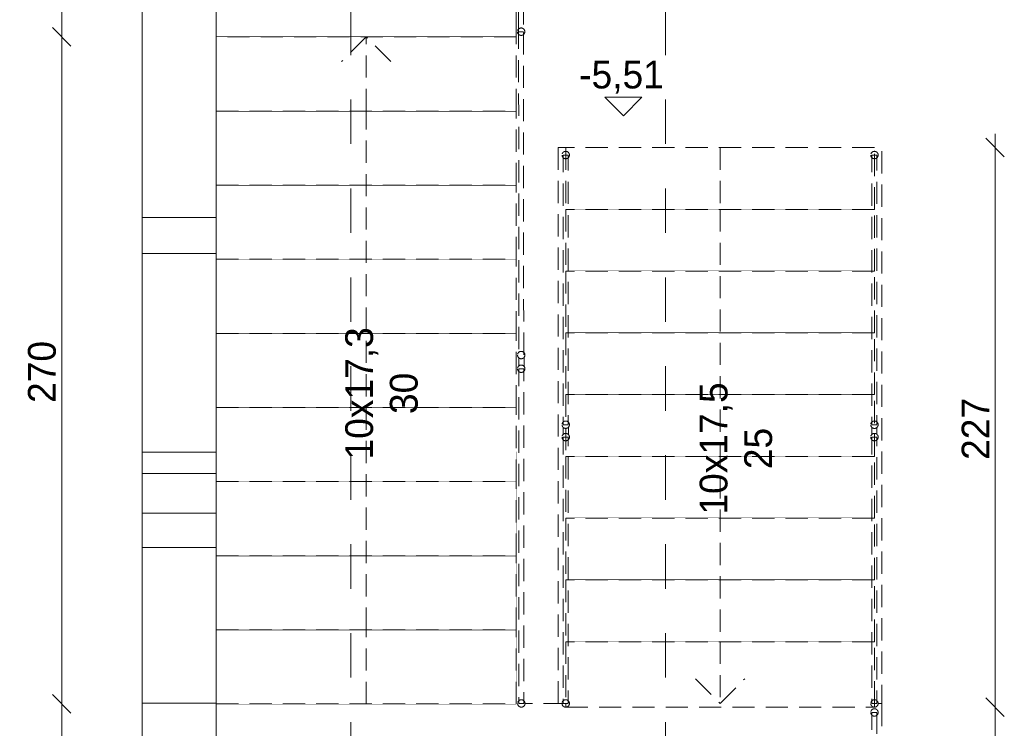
# Model space of a CAD drawing. Header units: millimetres. Extents: x 59044 to 78760, y -6506 to 13188.
# Tile 4 of 7: x 67918 to 71905, y -2065 to 803. Entities that reach past the tile are written whole.
import ezdxf

# ---------------------------------------------------------------- set-up
doc = ezdxf.new("R2010")
doc.units = ezdxf.units.MM
doc.header["$MEASUREMENT"] = 0
for name, pattern in [('Kropkowana gęsto', [132.291663, 0, -132.291663]), ('Przerywana', [360, 180, -180]), ('Przerywana gęsta', [135, 90, -45]), ('Wipeout_Contour', [1000, 0, -1000])]:
    doc.linetypes.add(name, pattern=pattern)
for name, color, linetype, lineweight in [('0_Nr_pióra__1', 7, 'Continuous', 13), ('0_Nr_pióra__103', 7, 'Continuous', 5), ('0_Nr_pióra__104', 7, 'Continuous', 5), ('0_Nr_pióra__11', 7, 'Continuous', 13), ('0_Nr_pióra__2', 8, 'Continuous', 5), ('0_Nr_pióra__7', 7, 'Continuous', 20), ('0_Nr_pióra__90', 7, 'Continuous', 13)]:
    doc.layers.add(name, color=color, linetype=linetype, lineweight=lineweight)
doc.layers.add('inw_przekrój', color=7, linetype='Continuous')
doc.layers.add('inw_przekrój _Nr_pióra__101', color=7, linetype='Continuous', lineweight=5, true_color=0xb2b2b2)
doc.styles.add('STYL_AUTOMATYCZNY_1', font='txt')
doc.dimstyles.new('STYL_AUTOMATYCZNY__1', dxfattribs={"dimtxt": 112.5, "dimasz": 71.25, "dimexe": 0.18, "dimexo": 0.0625, "dimgap": 0.09, "dimtad": 1, "dimtih": 1, "dimtoh": 1, "dimdec": 0, "dimlfac": 0.1, "dimzin": 0, "dimdsep": 46, "dimtxsty": 'STYL_AUTOMATYCZNY_1', "dimblk": 'ARROWHEAD_6', "dimblk1": 'ARROWHEAD_6', "dimblk2": 'ARROWHEAD_6', "dimcen": 0.09, "dimse1": 1, "dimse2": 1, "dimclrd": 7, "dimclre": 7, "dimclrt": 7, "dimadec": 1, "dimazin": 0, "dimtfac": 1, "dimtdec": 4, "dimtmove": 0, "dimatfit": 3, "dimfxl": 0, "dimtolj": 1, "dimtzin": 0, "dimarcsym": 0})
doc.dimstyles.new('STYL_AUTOMATYCZNY__2', dxfattribs={"dimtxt": 112.5, "dimasz": 71.25, "dimexe": 0.18, "dimexo": 0.0625, "dimgap": 0.09, "dimtad": 1, "dimdec": 0, "dimlfac": 0.1, "dimzin": 0, "dimdsep": 46, "dimtxsty": 'STYL_AUTOMATYCZNY_1', "dimblk": 'ARROWHEAD_6', "dimblk1": 'ARROWHEAD_6', "dimblk2": 'ARROWHEAD_6', "dimcen": 0.09, "dimse1": 1, "dimse2": 1, "dimclrd": 7, "dimclre": 7, "dimclrt": 7, "dimadec": 1, "dimazin": 0, "dimtfac": 1, "dimtdec": 4, "dimtmove": 0, "dimatfit": 3, "dimfxl": 0, "dimtolj": 1, "dimtzin": 0, "dimarcsym": 0})

# ---------------------------------------------------------------- blocks, each defined once
blk = doc.blocks.new('Strop_10_4', base_point=(68414.2, -3711.1))
at = {"layer": '0_Nr_pióra__2', "color": 8, "linetype": 'Continuous', "lineweight": 5, "flags": 128}
blk.add_lwpolyline([(68414.2, -3711.1), (69928.8, -3710.8), (69928.8, -3410.8), (68714.2, -3411), (68713.9, -1963.5), (68413.9, -1963.5)], close=True, dxfattribs=at)
blk = doc.blocks.new('Strop_11_4', base_point=(68713.9, -1963.5))
at = {"layer": '0_Nr_pióra__2', "color": 8, "linetype": 'Continuous', "lineweight": 5, "flags": 128}
blk.add_lwpolyline([(68713.9, -1963.5), (68713.7, -1033.5), (68413.7, -1033.6), (68413.8, -1963.5)], close=True, dxfattribs=at)
blk = doc.blocks.new('Strop_12_4', base_point=(68713.8, -1333.5))
at = {"layer": '0_Nr_pióra__7', "color": 7, "linetype": 'Continuous', "lineweight": 20, "flags": 128}
blk.add_lwpolyline([(68713.8, -1333.5), (68713.7, -1033.5), (68413.7, -1033.6), (68413.7, -1333.5)], close=True, dxfattribs=at)
blk = doc.blocks.new('Strop_13_4', base_point=(68713.7, -1193.5))
at = {"layer": '0_Nr_pióra__7', "color": 7, "linetype": 'Continuous', "lineweight": 20, "flags": 128}
blk.add_lwpolyline([(68713.7, -1193.5), (68713.7, -1033.5), (68413.7, -1033.6), (68413.7, -1193.6)], close=True, dxfattribs=at)
blk = doc.blocks.new('Strop_14_4', base_point=(68713.7, -1033.5))
at = {"layer": '0_Nr_pióra__2', "color": 8, "linetype": 'Continuous', "lineweight": 5, "flags": 128}
blk.add_lwpolyline([(68713.7, -1033.5), (68713.6, -143.5), (68413.5, -143.6), (68413.7, -1033.6)], close=True, dxfattribs=at)
blk = doc.blocks.new('Strop_15_4', base_point=(68713.7, -1033.5))
at = {"layer": '0_Nr_pióra__7', "color": 7, "linetype": 'Continuous', "lineweight": 20, "flags": 128}
blk.add_lwpolyline([(68713.7, -1033.5), (68713.7, -946.7), (68413.6, -946.8), (68413.7, -1033.6)], close=True, dxfattribs=at)
blk = doc.blocks.new('Strop_16_4', base_point=(68713.6, -143.5))
at = {"layer": '0_Nr_pióra__7', "color": 7, "linetype": 'Continuous', "lineweight": 20, "flags": 128}
blk.add_lwpolyline([(68713.6, -143.5), (68713.5, 3.3), (68413.5, 3.2), (68413.5, -143.6)], close=True, dxfattribs=at)
blk = doc.blocks.new('Strop_17_4', base_point=(68713.9, 733.5))
at = {"layer": '0_Nr_pióra__2', "color": 8, "linetype": 'Continuous', "lineweight": 5, "flags": 128}
blk.add_lwpolyline([(68713.9, 733.5), (69928.1, 733.7), (69927.8, 2473.4), (68713.6, 2473.2)], close=True, dxfattribs=at)
blk = doc.blocks.new('Strop_18_4', base_point=(69928.5, -1716.3))
at = {"layer": '0_Nr_pióra__2', "color": 8, "linetype": 'Continuous', "lineweight": 5, "flags": 128}
blk.add_lwpolyline([(69928.5, -1716.3), (68713.9, -1716.5), (68713.9, -1966.5), (69928.5, -1966.3)], close=True, dxfattribs=at)
blk = doc.blocks.new('Strop_19_4', base_point=(69928.3, -946.5))
at = {"layer": '0_Nr_pióra__2', "color": 8, "linetype": 'Continuous', "lineweight": 5, "flags": 128}
blk.add_lwpolyline([(69928.3, -946.5), (68713.7, -946.7), (68713.9, -1716.5), (69928.5, -1716.3)], close=True, dxfattribs=at)
blk = doc.blocks.new('Schody_1_4')
at = {"color": 254, "linetype": 'Wipeout_Contour', "lineweight": 0, "ltscale": 277379.876571}
blk.add_wipeout([(68713.5, -1966.3), (69928.5, -1966.3), (69928.5, -1666.3), (68713.5, -1666.3)], dxfattribs=at)
at = {"layer": '0_Nr_pióra__11', "color": 7, "linetype": 'Przerywana gęsta', "lineweight": 13}
for p, q in [((69928.5, -1666.3), (68713.5, -1666.3)), ((68713.5, -1666.3), (68713.5, -1966.3)), ((69928.5, -1966.3), (69928.5, -1666.3)), ((68713.5, -1966.3), (69928.5, -1966.3))]:
    blk.add_line(p, q, dxfattribs=at)
at = {"color": 254, "linetype": 'Wipeout_Contour', "lineweight": 0, "ltscale": 277351.0377}
blk.add_wipeout([(68713.5, -1666.3), (69928.5, -1666.3), (69928.5, -1366.3), (68713.5, -1366.3)], dxfattribs=at)
at = {"layer": '0_Nr_pióra__11', "color": 7, "linetype": 'Przerywana gęsta', "lineweight": 13}
for p, q in [((69928.5, -1366.3), (68713.5, -1366.3)), ((68713.5, -1366.3), (68713.5, -1666.3)), ((69928.5, -1666.3), (69928.5, -1366.3)), ((68713.5, -1666.3), (69928.5, -1666.3)), ((69321, -1966.3), (69321, -1666.3))]:
    blk.add_line(p, q, dxfattribs=at)
at = {"color": 254, "linetype": 'Wipeout_Contour', "lineweight": 0, "ltscale": 277327.38867}
blk.add_wipeout([(68713.5, -1366.3), (69928.5, -1366.3), (69928.5, -1066.3), (68713.5, -1066.3)], dxfattribs=at)
at = {"layer": '0_Nr_pióra__11', "color": 7, "linetype": 'Przerywana gęsta', "lineweight": 13}
for p, q in [((69928.5, -1066.3), (68713.5, -1066.3)), ((68713.5, -1066.3), (68713.5, -1366.3)), ((69928.5, -1366.3), (69928.5, -1066.3)), ((68713.5, -1366.3), (69928.5, -1366.3))]:
    blk.add_line(p, q, dxfattribs=at)
at = {"color": 254, "linetype": 'Wipeout_Contour', "lineweight": 0, "ltscale": 277308.930811}
blk.add_wipeout([(68713.5, -1066.3), (69928.5, -1066.3), (69928.5, -766.3), (68713.5, -766.3)], dxfattribs=at)
at = {"layer": '0_Nr_pióra__11', "color": 7, "linetype": 'Przerywana gęsta', "lineweight": 13}
for p, q in [((69928.5, -766.3), (68713.5, -766.3)), ((68713.5, -766.3), (68713.5, -1066.3)), ((69928.5, -1066.3), (69928.5, -766.3)), ((68713.5, -1066.3), (69928.5, -1066.3))]:
    blk.add_line(p, q, dxfattribs=at)
at = {"color": 254, "linetype": 'Wipeout_Contour', "lineweight": 0, "ltscale": 277295.665159}
blk.add_wipeout([(68713.5, -766.3), (69928.5, -766.3), (69928.5, -466.3), (68713.5, -466.3)], dxfattribs=at)
at = {"layer": '0_Nr_pióra__11', "color": 7, "linetype": 'Przerywana gęsta', "lineweight": 13}
for p, q in [((69928.5, -466.3), (68713.5, -466.3)), ((68713.5, -466.3), (68713.5, -766.3)), ((69928.5, -766.3), (69928.5, -466.3)), ((68713.5, -766.3), (69928.5, -766.3))]:
    blk.add_line(p, q, dxfattribs=at)
at = {"color": 254, "linetype": 'Wipeout_Contour', "lineweight": 0, "ltscale": 277287.59246}
blk.add_wipeout([(68713.5, -466.3), (69928.5, -466.3), (69928.5, -166.3), (68713.5, -166.3)], dxfattribs=at)
at = {"layer": '0_Nr_pióra__11', "color": 7, "linetype": 'Przerywana gęsta', "lineweight": 13}
for p, q in [((69928.5, -166.3), (68713.5, -166.3)), ((68713.5, -166.3), (68713.5, -466.3)), ((69928.5, -466.3), (69928.5, -166.3)), ((68713.5, -466.3), (69928.5, -466.3))]:
    blk.add_line(p, q, dxfattribs=at)
at = {"color": 254, "linetype": 'Wipeout_Contour', "lineweight": 0, "ltscale": 277284.713167}
blk.add_wipeout([(68713.5, -166.3), (69928.5, -166.3), (69928.5, 133.7), (68713.5, 133.7)], dxfattribs=at)
at = {"layer": '0_Nr_pióra__11', "color": 7, "linetype": 'Przerywana gęsta', "lineweight": 13}
for p, q in [((69928.5, 133.7), (68713.5, 133.7)), ((68713.5, 133.7), (68713.5, -166.3)), ((69928.5, -166.3), (69928.5, 133.7)), ((68713.5, -166.3), (69928.5, -166.3))]:
    blk.add_line(p, q, dxfattribs=at)
at = {"color": 254, "linetype": 'Wipeout_Contour', "lineweight": 0, "ltscale": 277287.027441}
blk.add_wipeout([(68713.5, 133.7), (69928.5, 133.7), (69928.5, 433.7), (68713.5, 433.7)], dxfattribs=at)
at = {"layer": '0_Nr_pióra__11', "color": 7, "linetype": 'Przerywana gęsta', "lineweight": 13}
for p, q in [((69928.5, 433.7), (68713.5, 433.7)), ((68713.5, 433.7), (68713.5, 133.7)), ((69928.5, 133.7), (69928.5, 433.7)), ((68713.5, 133.7), (69928.5, 133.7))]:
    blk.add_line(p, q, dxfattribs=at)
at = {"color": 254, "linetype": 'Wipeout_Contour', "lineweight": 0, "ltscale": 277294.535154}
blk.add_wipeout([(68713.5, 433.7), (69928.5, 433.7), (69928.5, 733.7), (68713.5, 733.7)], dxfattribs=at)
at = {"layer": '0_Nr_pióra__11', "color": 7, "linetype": 'Przerywana gęsta', "lineweight": 13}
for p, q in [((69928.5, 733.7), (68713.5, 733.7)), ((68713.5, 733.7), (68713.5, 433.7)), ((69321, 733.7), (69221, 633.7)), ((69321, 433.7), (69321, 733.7)), ((69421, 633.7), (69321, 733.7)), ((69928.5, 433.7), (69928.5, 733.7)), ((68713.5, 433.7), (69928.5, 433.7)), ((69321, -1666.3), (69321, 433.7))]:
    blk.add_line(p, q, dxfattribs=at)
blk = doc.blocks.new('Schody_3_4')
at = {"layer": '0_Nr_pióra__11', "color": 7, "linetype": 'Przerywana gęsta', "lineweight": 13, "flags": 128}
for points in [[(70098.8, 285.6), (70098.8, -1964.4), (70158.8, -1964.4), (70158.8, 285.6)], [(71348.8, 285.6), (71348.8, -1964.4), (71408.8, -1964.4), (71408.8, 285.6)]]:
    blk.add_lwpolyline(points, close=True, dxfattribs=at)
at = {"color": 254, "linetype": 'Wipeout_Contour', "lineweight": 0, "ltscale": 283016.216545}
blk.add_wipeout([(71378.8, 285.6), (70128.8, 285.6), (70128.8, 35.6), (71378.8, 35.6)], dxfattribs=at)
at = {"layer": '0_Nr_pióra__11', "color": 7, "linetype": 'Przerywana gęsta', "lineweight": 13}
for p, q in [((71378.8, 285.6), (70128.8, 285.6)), ((70128.8, 285.6), (70128.8, 35.6)), ((71378.8, 35.6), (71378.8, 285.6)), ((70128.8, 35.6), (71378.8, 35.6))]:
    blk.add_line(p, q, dxfattribs=at)
at = {"color": 254, "linetype": 'Wipeout_Contour', "lineweight": 0, "ltscale": 283015.713457}
blk.add_wipeout([(71378.8, 35.6), (70128.8, 35.6), (70128.8, -214.4), (71378.8, -214.4)], dxfattribs=at)
at = {"layer": '0_Nr_pióra__11', "color": 7, "linetype": 'Przerywana gęsta', "lineweight": 13}
for p, q in [((70753.8, 285.6), (70753.8, 35.6)), ((71378.8, 35.6), (70128.8, 35.6)), ((70128.8, 35.6), (70128.8, -214.4)), ((71378.8, -214.4), (71378.8, 35.6)), ((70128.8, -214.4), (71378.8, -214.4))]:
    blk.add_line(p, q, dxfattribs=at)
at = {"color": 254, "linetype": 'Wipeout_Contour', "lineweight": 0, "ltscale": 283018.74399}
blk.add_wipeout([(71378.8, -214.4), (70128.8, -214.4), (70128.8, -464.4), (71378.8, -464.4)], dxfattribs=at)
at = {"layer": '0_Nr_pióra__11', "color": 7, "linetype": 'Przerywana gęsta', "lineweight": 13}
for p, q in [((71378.8, -214.4), (70128.8, -214.4)), ((70128.8, -214.4), (70128.8, -464.4)), ((71378.8, -464.4), (71378.8, -214.4)), ((70128.8, -464.4), (71378.8, -464.4))]:
    blk.add_line(p, q, dxfattribs=at)
at = {"color": 254, "linetype": 'Wipeout_Contour', "lineweight": 0, "ltscale": 283025.308031}
blk.add_wipeout([(71378.8, -464.4), (70128.8, -464.4), (70128.8, -714.4), (71378.8, -714.4)], dxfattribs=at)
at = {"layer": '0_Nr_pióra__11', "color": 7, "linetype": 'Przerywana gęsta', "lineweight": 13}
for p, q in [((71378.8, -464.4), (70128.8, -464.4)), ((70128.8, -464.4), (70128.8, -714.4)), ((71378.8, -714.4), (71378.8, -464.4)), ((70128.8, -714.4), (71378.8, -714.4))]:
    blk.add_line(p, q, dxfattribs=at)
at = {"color": 254, "linetype": 'Wipeout_Contour', "lineweight": 0, "ltscale": 283035.405332}
blk.add_wipeout([(71378.8, -714.4), (70128.8, -714.4), (70128.8, -964.4), (71378.8, -964.4)], dxfattribs=at)
at = {"layer": '0_Nr_pióra__11', "color": 7, "linetype": 'Przerywana gęsta', "lineweight": 13}
for p, q in [((71378.8, -714.4), (70128.8, -714.4)), ((70128.8, -714.4), (70128.8, -964.4)), ((71378.8, -964.4), (71378.8, -714.4)), ((70128.8, -964.4), (71378.8, -964.4))]:
    blk.add_line(p, q, dxfattribs=at)
at = {"color": 254, "linetype": 'Wipeout_Contour', "lineweight": 0, "ltscale": 283049.035517}
blk.add_wipeout([(71378.8, -964.4), (70128.8, -964.4), (70128.8, -1214.4), (71378.8, -1214.4)], dxfattribs=at)
at = {"layer": '0_Nr_pióra__11', "color": 7, "linetype": 'Przerywana gęsta', "lineweight": 13}
for p, q in [((71378.8, -964.4), (70128.8, -964.4)), ((70128.8, -964.4), (70128.8, -1214.4)), ((71378.8, -1214.4), (71378.8, -964.4)), ((70128.8, -1214.4), (71378.8, -1214.4))]:
    blk.add_line(p, q, dxfattribs=at)
at = {"color": 254, "linetype": 'Wipeout_Contour', "lineweight": 0, "ltscale": 283066.198074}
blk.add_wipeout([(71378.8, -1214.4), (70128.8, -1214.4), (70128.8, -1464.4), (71378.8, -1464.4)], dxfattribs=at)
at = {"layer": '0_Nr_pióra__11', "color": 7, "linetype": 'Przerywana gęsta', "lineweight": 13}
for p, q in [((71378.8, -1214.4), (70128.8, -1214.4)), ((70128.8, -1214.4), (70128.8, -1464.4)), ((71378.8, -1464.4), (71378.8, -1214.4)), ((70128.8, -1464.4), (71378.8, -1464.4))]:
    blk.add_line(p, q, dxfattribs=at)
at = {"color": 254, "linetype": 'Wipeout_Contour', "lineweight": 0, "ltscale": 283086.892361}
blk.add_wipeout([(71378.8, -1464.4), (70128.8, -1464.4), (70128.8, -1714.4), (71378.8, -1714.4)], dxfattribs=at)
at = {"layer": '0_Nr_pióra__11', "color": 7, "linetype": 'Przerywana gęsta', "lineweight": 13}
for p, q in [((71378.8, -1464.4), (70128.8, -1464.4)), ((70128.8, -1464.4), (70128.8, -1714.4)), ((71378.8, -1714.4), (71378.8, -1464.4)), ((70128.8, -1714.4), (71378.8, -1714.4))]:
    blk.add_line(p, q, dxfattribs=at)
at = {"color": 254, "linetype": 'Wipeout_Contour', "lineweight": 0, "ltscale": 424674.03459}
blk.add_wipeout([(71378.8, -1714.4), (70128.8, -1714.4), (70128.8, -1964.4), (70128.8, -1979.4), (71378.8, -1979.4), (71378.8, -1964.4)], dxfattribs=at)
at = {"layer": '0_Nr_pióra__11', "color": 7, "linetype": 'Przerywana gęsta', "lineweight": 13}
for p, q in [((70753.8, 35.6), (70753.8, -1714.4)), ((71378.8, -1714.4), (70128.8, -1714.4)), ((70128.8, -1714.4), (70128.8, -1964.4)), ((70753.8, -1714.4), (70753.8, -1964.4)), ((71378.8, -1964.4), (71378.8, -1714.4)), ((70653.8, -1864.4), (70753.8, -1964.4)), ((70753.8, -1964.4), (70853.8, -1864.4)), ((70128.8, -1964.4), (70128.8, -1979.4)), ((70128.8, -1979.4), (71378.8, -1979.4)), ((71378.8, -1979.4), (71378.8, -1964.4))]:
    blk.add_line(p, q, dxfattribs=at)
blk = doc.blocks.new('Balustrada_4_4')
at = {"layer": '0_Nr_pióra__104', "color": 7, "linetype": 'Przerywana gęsta', "lineweight": 5, "flags": 128}
for points in [[(71363.8, -2000.8, 1), (71393.8, -2000.8, 1)], [(71363.8, -3441.3, 1), (71393.8, -3441.3, 1)]]:
    blk.add_lwpolyline(points, format="xyb", close=True, dxfattribs=at)
blk.add_lwpolyline([(71388.8, -2000.8), (71368.8, -2000.8), (71368.8, -3441.3), (71388.8, -3441.3)], close=True, dxfattribs=at)
blk.add_lwpolyline([(71388.8, -2000.8), (71368.8, -2000.8), (71368.8, -3441.3), (71388.8, -3441.3)], close=True, dxfattribs=at)
blk.add_lwpolyline([(71388.8, -2000.8), (71368.8, -2000.8), (71368.8, -3441.3), (71388.8, -3441.3)], close=True, dxfattribs=at)
blk.add_lwpolyline([(71388.8, -2000.8), (71368.8, -2000.8), (71368.8, -3441.3), (71388.8, -3441.3)], close=True, dxfattribs=at)
blk.add_lwpolyline([(71388.8, -2000.8), (71368.8, -2000.8), (71368.8, -3441.3), (71388.8, -3441.3)], close=True, dxfattribs=at)
blk = doc.blocks.new('Balustrada_7_4')
at = {"layer": '0_Nr_pióra__104', "color": 7, "linetype": 'Przerywana gęsta', "lineweight": 5, "flags": 128}
for points in [[(71363.8, -886.2, 1), (71393.8, -886.2, 1)], [(71363.8, -1964.4, 1), (71393.8, -1964.4, 1)]]:
    blk.add_lwpolyline(points, format="xyb", close=True, dxfattribs=at)
blk.add_lwpolyline([(71388.8, -886.2), (71368.8, -886.2), (71368.8, -1964.4), (71388.8, -1964.4)], close=True, dxfattribs=at)
blk.add_lwpolyline([(71388.8, -886.2), (71368.8, -886.2), (71368.8, -1964.4), (71388.8, -1964.4)], close=True, dxfattribs=at)
blk.add_lwpolyline([(71388.8, -886.2), (71368.8, -886.2), (71368.8, -1964.4), (71388.8, -1964.4)], close=True, dxfattribs=at)
blk.add_lwpolyline([(71388.8, -886.2), (71368.8, -886.2), (71368.8, -1964.4), (71388.8, -1964.4)], close=True, dxfattribs=at)
blk.add_lwpolyline([(71388.8, -886.2), (71368.8, -886.2), (71368.8, -1964.4), (71388.8, -1964.4)], close=True, dxfattribs=at)
blk = doc.blocks.new('Balustrada_8_4')
at = {"layer": '0_Nr_pióra__104', "color": 7, "linetype": 'Przerywana gęsta', "lineweight": 5, "flags": 128}
for points in [[(71363.8, 255.5, 1), (71393.8, 255.5, 1)], [(71363.8, -836.1, 1), (71393.8, -836.1, 1)]]:
    blk.add_lwpolyline(points, format="xyb", close=True, dxfattribs=at)
blk.add_lwpolyline([(71388.8, 255.5), (71368.8, 255.5), (71368.8, -836.1), (71388.8, -836.1)], close=True, dxfattribs=at)
blk.add_lwpolyline([(71388.8, 255.5), (71368.8, 255.5), (71368.8, -836.1), (71388.8, -836.1)], close=True, dxfattribs=at)
blk.add_lwpolyline([(71388.8, 255.5), (71368.8, 255.5), (71368.8, -836.1), (71388.8, -836.1)], close=True, dxfattribs=at)
blk.add_lwpolyline([(71388.8, 255.5), (71368.8, 255.5), (71368.8, -836.1), (71388.8, -836.1)], close=True, dxfattribs=at)
blk.add_lwpolyline([(71388.8, 255.5), (71368.8, 255.5), (71368.8, -836.1), (71388.8, -836.1)], close=True, dxfattribs=at)
blk = doc.blocks.new('Balustrada_9_4')
at = {"layer": '0_Nr_pióra__104', "color": 7, "linetype": 'Przerywana gęsta', "lineweight": 5, "flags": 128}
for points in [[(70113.8, -886.2, 1), (70143.8, -886.2, 1)], [(70113.8, -1964.4, 1), (70143.8, -1964.4, 1)]]:
    blk.add_lwpolyline(points, format="xyb", close=True, dxfattribs=at)
blk.add_lwpolyline([(70138.8, -886.2), (70118.8, -886.2), (70118.8, -1964.4), (70138.8, -1964.4)], close=True, dxfattribs=at)
blk.add_lwpolyline([(70138.8, -886.2), (70118.8, -886.2), (70118.8, -1964.4), (70138.8, -1964.4)], close=True, dxfattribs=at)
blk.add_lwpolyline([(70138.8, -886.2), (70118.8, -886.2), (70118.8, -1964.4), (70138.8, -1964.4)], close=True, dxfattribs=at)
blk.add_lwpolyline([(70138.8, -886.2), (70118.8, -886.2), (70118.8, -1964.4), (70138.8, -1964.4)], close=True, dxfattribs=at)
blk.add_lwpolyline([(70138.8, -886.2), (70118.8, -886.2), (70118.8, -1964.4), (70138.8, -1964.4)], close=True, dxfattribs=at)
blk = doc.blocks.new('Balustrada_10_4')
at = {"layer": '0_Nr_pióra__104', "color": 7, "linetype": 'Przerywana gęsta', "lineweight": 5, "flags": 128}
for points in [[(70113.8, 255.5, 1), (70143.8, 255.5, 1)], [(70113.8, -836.1, 1), (70143.8, -836.1, 1)]]:
    blk.add_lwpolyline(points, format="xyb", close=True, dxfattribs=at)
blk.add_lwpolyline([(70138.8, 255.5), (70118.8, 255.5), (70118.8, -836.1), (70138.8, -836.1)], close=True, dxfattribs=at)
blk.add_lwpolyline([(70138.8, 255.5), (70118.8, 255.5), (70118.8, -836.1), (70138.8, -836.1)], close=True, dxfattribs=at)
blk.add_lwpolyline([(70138.8, 255.5), (70118.8, 255.5), (70118.8, -836.1), (70138.8, -836.1)], close=True, dxfattribs=at)
blk.add_lwpolyline([(70138.8, 255.5), (70118.8, 255.5), (70118.8, -836.1), (70138.8, -836.1)], close=True, dxfattribs=at)
blk.add_lwpolyline([(70138.8, 255.5), (70118.8, 255.5), (70118.8, -836.1), (70138.8, -836.1)], close=True, dxfattribs=at)
blk = doc.blocks.new('Balustrada_11_4')
at = {"layer": '0_Nr_pióra__104', "color": 7, "linetype": 'Przerywana gęsta', "lineweight": 5, "flags": 128}
for points in [[(69933, 1090.4, 1), (69963, 1090.4, 1)], [(69933.1, 754.8, 1), (69963.1, 754.8, 1)]]:
    blk.add_lwpolyline(points, format="xyb", close=True, dxfattribs=at)
blk.add_lwpolyline([(69958, 1090.4), (69938, 1090.4), (69938.1, 754.8), (69958.1, 754.8)], close=True, dxfattribs=at)
blk.add_lwpolyline([(69958, 1090.4), (69938, 1090.4), (69938.1, 754.8), (69958.1, 754.8)], close=True, dxfattribs=at)
blk.add_lwpolyline([(69958, 1090.4), (69938, 1090.4), (69938.1, 754.8), (69958.1, 754.8)], close=True, dxfattribs=at)
blk.add_lwpolyline([(69958, 1090.4), (69938, 1090.4), (69938.1, 754.8), (69958.1, 754.8)], close=True, dxfattribs=at)
blk.add_lwpolyline([(69958, 1090.4), (69938, 1090.4), (69938.1, 754.8), (69958.1, 754.8)], close=True, dxfattribs=at)
blk = doc.blocks.new('Balustrada_12_4')
at = {"layer": '0_Nr_pióra__104', "color": 7, "linetype": 'Przerywana gęsta', "lineweight": 5, "flags": 128}
for points in [[(69933.1, 754.8, 1), (69963.1, 754.8, 1)], [(69933.5, -554.1, 1), (69963.5, -554.1, 1)]]:
    blk.add_lwpolyline(points, format="xyb", close=True, dxfattribs=at)
blk.add_lwpolyline([(69958.1, 754.8), (69938.1, 754.8), (69938.5, -554.1), (69958.5, -554.1)], close=True, dxfattribs=at)
blk.add_lwpolyline([(69958.1, 754.8), (69938.1, 754.8), (69938.5, -554.1), (69958.5, -554.1)], close=True, dxfattribs=at)
blk.add_lwpolyline([(69958.1, 754.8), (69938.1, 754.8), (69938.5, -554.1), (69958.5, -554.1)], close=True, dxfattribs=at)
blk.add_lwpolyline([(69958.1, 754.8), (69938.1, 754.8), (69938.5, -554.1), (69958.5, -554.1)], close=True, dxfattribs=at)
blk.add_lwpolyline([(69958.1, 754.8), (69938.1, 754.8), (69938.5, -554.1), (69958.5, -554.1)], close=True, dxfattribs=at)
blk = doc.blocks.new('Balustrada_13_4')
at = {"layer": '0_Nr_pióra__104', "color": 7, "linetype": 'Przerywana gęsta', "lineweight": 5, "flags": 128}
for points in [[(69933.5, -609.5, 1), (69963.5, -609.4, 1)], [(69934, -1964.4, 1), (69964, -1964.4, 1)]]:
    blk.add_lwpolyline(points, format="xyb", close=True, dxfattribs=at)
blk.add_lwpolyline([(69958.5, -609.5), (69938.5, -609.5), (69939, -1964.4), (69959, -1964.4)], close=True, dxfattribs=at)
blk.add_lwpolyline([(69958.5, -609.5), (69938.5, -609.5), (69939, -1964.4), (69959, -1964.4)], close=True, dxfattribs=at)
blk.add_lwpolyline([(69958.5, -609.5), (69938.5, -609.5), (69939, -1964.4), (69959, -1964.4)], close=True, dxfattribs=at)
blk.add_lwpolyline([(69958.5, -609.5), (69938.5, -609.5), (69939, -1964.4), (69959, -1964.4)], close=True, dxfattribs=at)
blk.add_lwpolyline([(69958.5, -609.5), (69938.5, -609.5), (69939, -1964.4), (69959, -1964.4)], close=True, dxfattribs=at)
blk = doc.blocks.new('*D53')
at = {"layer": '0_Nr_pióra__103', "color": 7, "linetype": 'Continuous', "lineweight": 5}
for p, q in [((68050.3, -1928.8), (68125.3, -2003.8)), ((68087.8, -3411), (68087.8, -1966.3)), ((68050.3, -3373.5), (68125.3, -3448.5))]:
    blk.add_line(p, q, dxfattribs=at)
at = {"layer": '0_Nr_pióra__103', "color": 7, "lineweight": 5, "insert": (68065.3, -2820.5), "char_height": 112.5, "attachment_point": 7, "rotation": 90, "style": 'STYL_AUTOMATYCZNY_1'}
blk.add_mtext('\\A1;{\\pql;\\fCentury Gothic|b0|i0|c238|p34;144}', dxfattribs=at)
blk = doc.blocks.new('ARROWHEAD_6')
at = {"color": 0, "linetype": 'Continuous', "lineweight": 0}
for p, q in [((0, 0), (-1, 0)), ((-0.5, -0.5), (0.5, 0.5))]:
    blk.add_line(p, q, dxfattribs=at)
blk = doc.blocks.new('*D54')
at = {"layer": '0_Nr_pióra__103', "color": 7, "linetype": 'Continuous', "lineweight": 5}
for p, q in [((68050.3, 771.2), (68125.3, 696.2)), ((68087.8, -1966.3), (68087.8, 733.7)), ((68050.3, -1928.8), (68125.3, -2003.8))]:
    blk.add_line(p, q, dxfattribs=at)
at = {"layer": '0_Nr_pióra__103', "color": 7, "lineweight": 5, "insert": (68065.3, -748.1), "char_height": 112.5, "attachment_point": 7, "rotation": 90, "style": 'STYL_AUTOMATYCZNY_1'}
blk.add_mtext('\\A1;{\\pql;\\fCentury Gothic|b0|i0|c238|p34;270}', dxfattribs=at)
blk = doc.blocks.new('*D55')
at = {"layer": '0_Nr_pióra__103', "color": 7, "linetype": 'Continuous', "lineweight": 5}
for p, q in [((68087.8, 2433.7), (68087.8, 2489.9)), ((68125.3, 2396.2), (68050.3, 2471.2)), ((68087.8, 733.7), (68087.8, 2433.7)), ((68050.3, 771.2), (68125.3, 696.2))]:
    blk.add_line(p, q, dxfattribs=at)
at = {"layer": '0_Nr_pióra__103', "color": 7, "lineweight": 5, "insert": (68065.3, 1451.9), "char_height": 112.5, "attachment_point": 7, "rotation": 90, "style": 'STYL_AUTOMATYCZNY_1'}
blk.add_mtext('\\A1;{\\pql;\\fCentury Gothic|b0|i0|c238|p34;170}', dxfattribs=at)
blk = doc.blocks.new('*D62')
at = {"layer": '0_Nr_pióra__103', "color": 7, "linetype": 'Continuous', "lineweight": 5}
for p, q in [((71829.7, -1941.9), (71904.7, -2016.9)), ((71867.2, -3440.8), (71867.2, -1979.4)), ((71829.7, -3403.3), (71904.7, -3478.3)), ((71867.2, -3497), (71867.2, -3440.8))]:
    blk.add_line(p, q, dxfattribs=at)
at = {"layer": '0_Nr_pióra__103', "color": 7, "lineweight": 5, "insert": (71844.7, -2841.9), "char_height": 112.5, "attachment_point": 7, "rotation": 90, "style": 'STYL_AUTOMATYCZNY_1'}
blk.add_mtext('\\A1;{\\pql;\\fCentury Gothic|b0|i0|c238|p34;146}', dxfattribs=at)
blk = doc.blocks.new('*D63')
at = {"layer": '0_Nr_pióra__103', "color": 7, "linetype": 'Continuous', "lineweight": 5}
for p, q in [((71904.7, 248.1), (71829.7, 323.1)), ((71867.2, 285.6), (71867.2, 341.8)), ((71867.2, -1979.4), (71867.2, 285.6)), ((71829.7, -1941.9), (71904.7, -2016.9))]:
    blk.add_line(p, q, dxfattribs=at)
at = {"layer": '0_Nr_pióra__103', "color": 7, "lineweight": 5, "insert": (71844.7, -978.7), "char_height": 112.5, "attachment_point": 7, "rotation": 90, "style": 'STYL_AUTOMATYCZNY_1'}
blk.add_mtext('\\A1;{\\pql;\\fCentury Gothic|b0|i0|c238|p34;227}', dxfattribs=at)
blk = doc.blocks.new('*D66')
at = {"layer": '0_Nr_pióra__103', "color": 7, "linetype": 'Continuous', "lineweight": 5}
for p, q in [((68751.4, -2522.3), (68676.4, -2597.3)), ((69966.5, -2522.3), (69891.5, -2597.3)), ((68657.7, -2559.8), (68713.9, -2559.8)), ((68713.9, -2559.8), (69929, -2559.8))]:
    blk.add_line(p, q, dxfattribs=at)
at = {"layer": '0_Nr_pióra__103', "color": 7, "lineweight": 5, "char_height": 112.5, "attachment_point": 7, "style": 'STYL_AUTOMATYCZNY_1'}
for s, insert in [('\\A1;{\\pql;\\fCentury Gothic|b0|i0|c238|p34;122}', (69101.7, -2537.3)), ('\\A1;{\\pql;\\fCentury Gothic|b0|i0|c238|p34;20}', (69715.7, -2537.3))]:
    blk.add_mtext(s, dxfattribs=dict(at, insert=insert))
blk = doc.blocks.new('*D67')
at = {"layer": '0_Nr_pióra__103', "color": 7, "linetype": 'Continuous', "lineweight": 5}
for p, q in [((69966.5, -2522.3), (69891.5, -2597.3)), ((70166.3, -2522.3), (70091.3, -2597.3)), ((69929, -2559.8), (70128.8, -2559.8))]:
    blk.add_line(p, q, dxfattribs=at)
blk = doc.blocks.new('*D68')
at = {"layer": '0_Nr_pióra__103', "color": 7, "linetype": 'Continuous', "lineweight": 5}
for p, q in [((70166.3, -2522.3), (70091.3, -2597.3)), ((71341.3, -2597.3), (71416.3, -2522.3)), ((70128.8, -2559.8), (71378.8, -2559.8)), ((71378.8, -2559.8), (71435, -2559.8))]:
    blk.add_line(p, q, dxfattribs=at)
at = {"layer": '0_Nr_pióra__103', "color": 7, "lineweight": 5, "insert": (70621.9, -2537.3), "char_height": 112.5, "attachment_point": 7, "style": 'STYL_AUTOMATYCZNY_1'}
blk.add_mtext('\\A1;{\\pql;\\fCentury Gothic|b0|i0|c238|p34;125}', dxfattribs=at)
blk = doc.blocks.new('Wymiary_4_4', base_point=(70362.6, 414.1))
at = {"layer": '0_Nr_pióra__1', "color": 7, "linetype": 'Continuous', "lineweight": 13}
for p, q in [((70362.6, 414.1), (70287.6, 489.1)), ((70287.6, 489.1), (70437.6, 489.1)), ((70437.6, 489.1), (70362.6, 414.1))]:
    blk.add_line(p, q, dxfattribs=at)
at = {"layer": '0_Nr_pióra__1', "color": 7, "lineweight": 13, "insert": (70183.2, 504.1), "char_height": 112.5, "attachment_point": 7, "style": 'STYL_AUTOMATYCZNY_1'}
blk.add_mtext('\\A1;{\\pql;\\fCentury Gothic|b0|i0|c238|p34;-5,51}', dxfattribs=at)
blk = doc.blocks.new('Płaszczyzna odcinająca_2_4', base_point=(69259.2, 2752.7))
at = {"layer": 'inw_przekrój _Nr_pióra__101', "color": 253, "linetype": 'Przerywana', "lineweight": 5, "true_color": 0xb2b2b2}
blk.add_line((69259.2, 2640.2), (69259.2, -5976.4), dxfattribs=at)
blk = doc.blocks.new('Płaszczyzna odcinająca_3_4', base_point=(70532.9, 2752.7))
at = {"layer": 'inw_przekrój _Nr_pióra__101', "color": 253, "linetype": 'Przerywana', "lineweight": 5, "true_color": 0xb2b2b2}
blk.add_line((70532.9, 2640.2), (70532.9, -5976.4), dxfattribs=at)
blk = doc.blocks.new('Strop_24_4', base_point=(68414.2, -3711.1))
at = {"layer": '0_Nr_pióra__7', "color": 7, "linetype": 'Continuous', "lineweight": 20, "flags": 128}
blk.add_lwpolyline([(68414.2, -3711.1), (69928.8, -3710.8), (69928.8, -3410.8), (68714.2, -3411), (68713.9, -1963.5), (68413.9, -1963.5)], close=True, dxfattribs=at)
blk = doc.blocks.new('Strop_25_4', base_point=(68713.9, -1963.5))
at = {"layer": '0_Nr_pióra__7', "color": 7, "linetype": 'Continuous', "lineweight": 20, "flags": 128}
blk.add_lwpolyline([(68713.9, -1963.5), (68713.7, -1033.5), (68413.7, -1033.6), (68413.8, -1963.5)], close=True, dxfattribs=at)
blk = doc.blocks.new('Strop_26_4', base_point=(68713.7, -1033.5))
at = {"layer": '0_Nr_pióra__7', "color": 7, "linetype": 'Continuous', "lineweight": 20, "flags": 128}
blk.add_lwpolyline([(68713.7, -1033.5), (68713.6, -143.5), (68413.5, -143.6), (68413.7, -1033.6)], close=True, dxfattribs=at)
blk = doc.blocks.new('Strop_27_4', base_point=(68713.6, -143.5))
at = {"layer": '0_Nr_pióra__7', "color": 7, "linetype": 'Continuous', "lineweight": 20, "flags": 128}
blk.add_lwpolyline([(68713.6, -143.5), (68713.3, 1103.2), (68413.3, 1103.2), (68413.5, -143.6)], close=True, dxfattribs=at)

msp = doc.modelspace()

# ---------------------------------------------------------------- linework, layer by layer
at = {"layer": '0_Nr_pióra__103', "color": 7, "linetype": 'Continuous', "lineweight": 5}
msp.add_line((69960, -566), (69960, -600.3), dxfattribs=at)

# ---------------------------------------------------------------- block references
at = {"color": 8, "linetype": 'Continuous', "lineweight": 5}
for name, p in [('Strop_17_4', (68713.9, 733.5)), ('Strop_14_4', (68713.7, -1033.5)), ('Strop_19_4', (69928.3, -946.5)), ('Strop_11_4', (68713.9, -1963.5)), ('Strop_18_4', (69928.5, -1716.3)), ('Strop_10_4', (68414.2, -3711.1))]:
    msp.add_blockref(name, p, dxfattribs=at)
at = {"color": 7, "linetype": 'Continuous', "lineweight": 13}
msp.add_blockref('Wymiary_4_4', (70362.6, 414.1), dxfattribs=at)
at = {"color": 8, "linetype": 'Kropkowana gęsto', "lineweight": 5}
msp.add_blockref('Schody_3_4', (0, 0), dxfattribs=at)
at = {"color": 7, "linetype": 'Continuous', "lineweight": 20}
for name, p in [('Strop_16_4', (68713.6, -143.5)), ('Strop_15_4', (68713.7, -1033.5)), ('Strop_12_4', (68713.8, -1333.5)), ('Strop_13_4', (68713.7, -1193.5))]:
    msp.add_blockref(name, p, dxfattribs=at)

# ---------------------------------------------------------------- next in the draw order: linework, layer by layer
at = {"layer": '0_Nr_pióra__103', "color": 7, "linetype": 'Continuous', "lineweight": 5}
for p, q in [((70118.4, -846.6), (70118.4, -875.5)), ((70139.5, -847.3), (70139.5, -875.5)), ((71367.9, -846.6), (71367.9, -875.5)), ((71389, -847.3), (71389, -875.5))]:
    msp.add_line(p, q, dxfattribs=at)
at = {"layer": '0_Nr_pióra__90', "color": 7, "linetype": 'Przerywana gęsta', "lineweight": 13}
for p, q in [((70128.8, -1964.4), (69964, -1964.4)), ((71408.8, -1966.3), (71408.8, -3471.1))]:
    msp.add_line(p, q, dxfattribs=at)

# ---------------------------------------------------------------- next in the draw order: block references
at = {"color": 8, "linetype": 'Kropkowana gęsto', "lineweight": 5}
msp.add_blockref('Schody_1_4', (0, 0), dxfattribs=at)
at = {"color": 7, "linetype": 'Continuous', "lineweight": 13}
for name in ['Balustrada_10_4', 'Balustrada_8_4', 'Balustrada_9_4', 'Balustrada_7_4', 'Balustrada_4_4']:
    msp.add_blockref(name, (0, 0), dxfattribs=at)

# ---------------------------------------------------------------- next in the draw order: texts
at = {"layer": '0_Nr_pióra__7', "color": 7, "linetype": 'Continuous', "lineweight": 20, "insert": (70965.9, -932.4), "char_height": 112.5, "attachment_point": 8, "rotation": 90, "line_spacing_factor": 0.963147, "style": 'STYL_AUTOMATYCZNY_1'}
msp.add_mtext('\\A1;{\\pqc;\\fCentury Gothic|b0|i0|c238|p34;10x17,5\\P\\pqc;\\fCentury Gothic|b0|i0|c238|p34;2\\fCentury Gothic|b0|i0|c238|p34;5}', dxfattribs=at)

# ---------------------------------------------------------------- next in the draw order: dimensions: what is measured, and where the dimension line sits
at = {"color": 7, "linetype": 'Continuous', "lineweight": 5}
for base, p1, p2, picture, middle in [((71867.2394485, 285.5980807), (71378.7614425, -1979.4019193), (71378.7614425, 285.5980807), '*D63', (71788.4894491, -850.0783489)), ((71867.2, -1979.4), (71378.8, -3440.8), (71378.8, -1979.4), '*D62', (71788.5, -2713.3))]:
    dim = msp.add_linear_dim(base=base, p1=p1, p2=p2, angle=90, dimstyle='STYL_AUTOMATYCZNY__2', dxfattribs=at)
    dim.commit()
    dim.dimension.update_dxf_attribs({"geometry": picture, "text_midpoint": middle, "dimtype": 160, "text_rotation": 90})
dim = msp.add_linear_dim(base=(71378.8, -2559.8), p1=(70128.8, -1979.4), p2=(71378.8, -1979.4), dimstyle='STYL_AUTOMATYCZNY__1', dxfattribs=at)
dim.commit()
dim.dimension.update_dxf_attribs({"geometry": '*D68', "text_midpoint": (70750.6, -2481.1), "dimtype": 160})

# ---------------------------------------------------------------- next in the draw order: linework, layer by layer
at = {"layer": '0_Nr_pióra__103', "color": 7, "linetype": 'Continuous', "lineweight": 5}
msp.add_line((69938.9, -566), (69938.9, -600.3), dxfattribs=at)

# ---------------------------------------------------------------- next in the draw order: block references
at = {"color": 7, "linetype": 'Continuous', "lineweight": 20}
for name, p in [('Strop_27_4', (68713.6, -143.5)), ('Strop_26_4', (68713.7, -1033.5)), ('Strop_25_4', (68713.9, -1963.5))]:
    msp.add_blockref(name, p, dxfattribs=at)
at = {"color": 7, "linetype": 'Continuous', "lineweight": 13}
for name in ['Balustrada_11_4', 'Balustrada_12_4', 'Balustrada_13_4']:
    msp.add_blockref(name, (0, 0), dxfattribs=at)
at = {"layer": 'inw_przekrój', "color": 253, "lineweight": 5, "true_color": 0xb2b2b2}
msp.add_blockref('Płaszczyzna odcinająca_3_4', (70532.9, 2752.7), dxfattribs=at)

# ---------------------------------------------------------------- next in the draw order: dimensions: what is measured, and where the dimension line sits
at = {"color": 7, "linetype": 'Continuous', "lineweight": 5}
for base, p1, p2, picture, middle in [((68087.8, 2433.7), (68713.5, 733.7), (69928.5, 2433.7), '*D55', (68009.1, 1580.5)), ((68087.8, 733.7), (68713.5, -1966.3), (68713.5, 733.7), '*D54', (68009.1, -619.5)), ((68087.8, -1966.3), (68714.2, -3411), (68713.5, -1966.3), '*D53', (68009.1, -2691.8))]:
    dim = msp.add_linear_dim(base=base, p1=p1, p2=p2, angle=90, dimstyle='STYL_AUTOMATYCZNY__2', dxfattribs=at)
    dim.commit()
    dim.dimension.update_dxf_attribs({"geometry": picture, "text_midpoint": middle, "dimtype": 160, "text_rotation": 90})
for base, p1, p2, picture, middle in [((69929, -2559.8), (68713.9, -1966.5), (69929, -1964.4), '*D66', (69230.4, -2481.1)), ((70128.8, -2559.8), (69929, -1964.4), (70128.8, -1979.4), '*D67', (69801.5, -2481.1))]:
    dim = msp.add_linear_dim(base=base, p1=p1, p2=p2, dimstyle='STYL_AUTOMATYCZNY__1', dxfattribs=at)
    dim.commit()
    dim.dimension.update_dxf_attribs({"geometry": picture, "text_midpoint": middle, "dimtype": 160})

# ---------------------------------------------------------------- next in the draw order: block references
at = {"layer": 'inw_przekrój', "color": 253, "lineweight": 5, "true_color": 0xb2b2b2}
msp.add_blockref('Płaszczyzna odcinająca_2_4', (69259.2, 2752.7), dxfattribs=at)

# ---------------------------------------------------------------- next in the draw order: block references
at = {"color": 7, "linetype": 'Continuous', "lineweight": 20}
msp.add_blockref('Strop_24_4', (68414.2, -3711.1), dxfattribs=at)

# ---------------------------------------------------------------- next in the draw order: texts
at = {"layer": '0_Nr_pióra__7', "color": 7, "linetype": 'Continuous', "lineweight": 20, "insert": (69530.7, -709.3), "char_height": 112.5, "attachment_point": 8, "rotation": 90, "line_spacing_factor": 0.963147, "style": 'STYL_AUTOMATYCZNY_1'}
msp.add_mtext('\\A1;{\\pqc;\\fCentury Gothic|b0|i0|c238|p34;10x17,3\\P\\pqc;\\fCentury Gothic|b0|i0|c238|p34;30}', dxfattribs=at)

doc.saveas('drawing.dxf')
